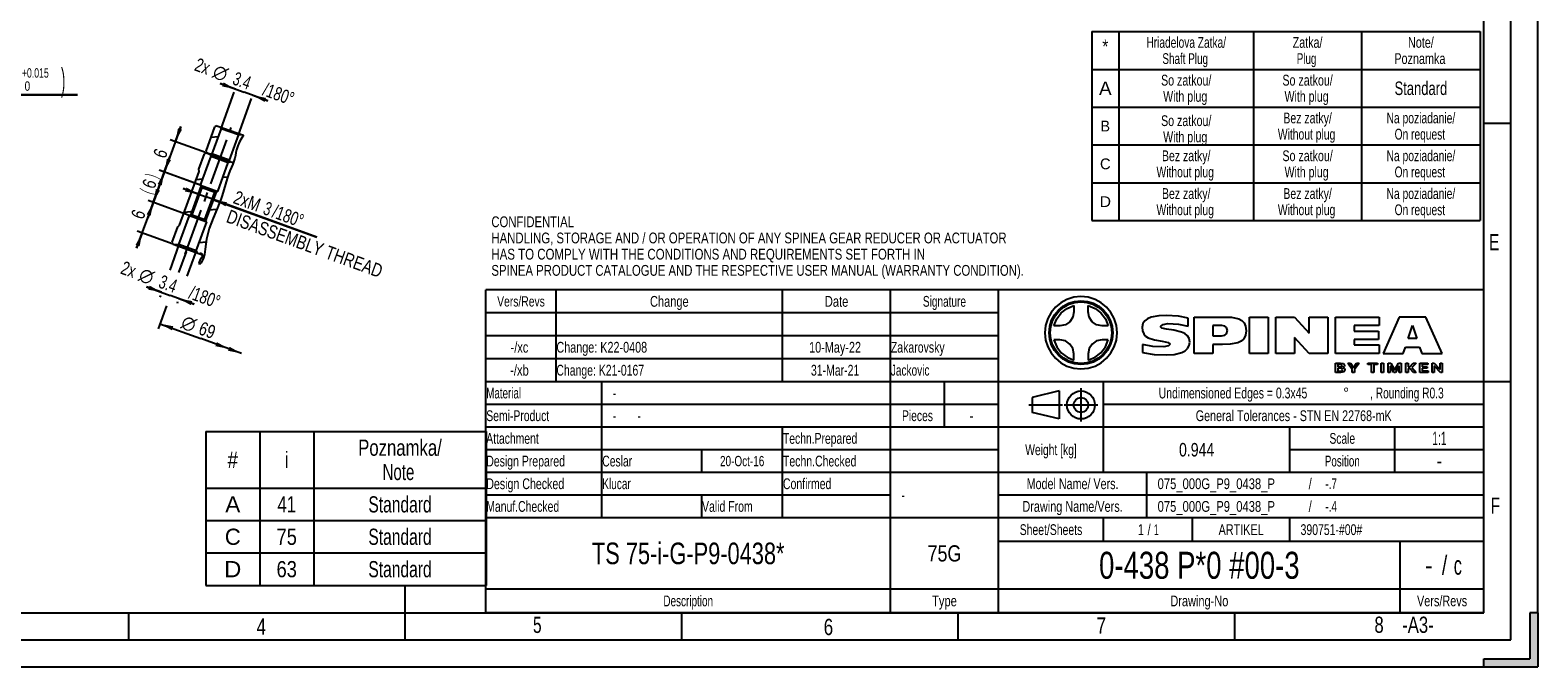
# Model space of a CAD drawing. Header units: millimetres. Extents: x -131 to 420, y 0 to 297.
# Tile 21 of 28: x 141 to 420, y 0 to 118. Entities that reach past the tile are written whole.
import ezdxf
from ezdxf.enums import TextEntityAlignment as Align

# ---------------------------------------------------------------- set-up
doc = ezdxf.new("R2010")
doc.units = ezdxf.units.MM
doc.header["$LTSCALE"] = 23.1
doc.linetypes.add('CENTER', pattern=[0.6, 0.375, -0.075, 0.075, -0.075])
doc.layers.get('0').update_dxf_attribs({"linetype": 'CONTINUOUS'})
doc.layers.add('02___PRT_ALL_AXES', color=7, linetype='CONTINUOUS')
doc.styles.get("Standard").update_dxf_attribs({"font": 'txt', "width": 0.8})
doc.styles.add('TEXTSTYLE_1', font='gdt', dxfattribs={"width": 0.8})
doc.styles.add('TEXTSTYLE_2', font='txt', dxfattribs={"width": 0.7})
doc.styles.add('TEXTSTYLE_3', font='txt', dxfattribs={"width": 0.75})
doc.styles.add('TEXTSTYLE_4', font='txt', dxfattribs={"width": 0.75})
doc.styles.add('TEXTSTYLE_5', font='txt', dxfattribs={"width": 0.64})
doc.styles.add('TEXTSTYLE_6', font='txt', dxfattribs={"width": 0.9})
doc.styles.add('TEXTSTYLE_7', font='txt', dxfattribs={"width": 0.6})
doc.styles.add('TEXTSTYLE_8', font='gdt', dxfattribs={"width": 0.75})
doc.styles.add('TEXTSTYLE_9', font='txt', dxfattribs={"width": 0.67})
doc.dimstyles.new('DIMSTYLE_1', dxfattribs={"dimtxt": 2.5, "dimasz": 2.5, "dimexe": 1, "dimexo": 0, "dimtad": 1, "dimdec": 3, "dimdsep": 46, "dimtxsty": 'Standard', "dimblk": '_FILLED', "dimblk1": '_FILLED', "dimblk2": '_FILLED', "dimcen": 0.09, "dimclrt": 7, "dimadec": 0, "dimazin": 0, "dimtp": 0.3, "dimtm": 0.3, "dimtfac": 1, "dimtdec": 3, "dimtofl": 0, "dimtmove": 0, "dimatfit": 3, "dimldrblk": '_FILLED', "dimfxl": 0, "dimtolj": 1, "dimarcsym": 0})
doc.dimstyles.new('DIMSTYLE_12', dxfattribs={"dimtxt": 2.5, "dimasz": 2.5, "dimexe": 1, "dimexo": 0, "dimtad": 1, "dimdec": 3, "dimlfac": 0.5, "dimdsep": 46, "dimtxsty": 'Standard', "dimblk": '_FILLED', "dimblk1": '_FILLED', "dimblk2": '_FILLED', "dimcen": 0.09, "dimclrt": 7, "dimadec": 0, "dimazin": 0, "dimtol": 1, "dimtp": 0.015, "dimtfac": 0.7, "dimtdec": 3, "dimtmove": 0, "dimatfit": 2, "dimldrblk": '_FILLED', "dimfxl": 0, "dimtolj": 1, "dimarcsym": 0})
doc.dimstyles.new('DIMSTYLE_2', dxfattribs={"dimtxt": 2.5, "dimasz": 2.5, "dimexe": 1, "dimexo": 0, "dimtad": 1, "dimdec": 3, "dimdsep": 46, "dimtxsty": 'Standard', "dimblk": '_FILLED', "dimblk1": '_FILLED', "dimblk2": '_FILLED', "dimcen": 0.09, "dimclrt": 7, "dimadec": 0, "dimazin": 0, "dimtp": 0.1, "dimtm": 0.1, "dimtfac": 1, "dimtdec": 3, "dimtofl": 0, "dimtmove": 0, "dimatfit": 3, "dimldrblk": '_FILLED', "dimfxl": 0, "dimtolj": 1, "dimarcsym": 0})

# ---------------------------------------------------------------- blocks, each defined once
blk = doc.blocks.new('_FILLED')
at = {"color": 0, "linetype": 'ByBlock'}
blk.add_solid([(0, 0), (-1, 0.16), (-1, -0.16)], dxfattribs=at)
blk = doc.blocks.new('*D19')
at = {"color": 7, "linetype": 'Continuous'}
for p, q in [((116.23, 88.98), (122.98, 105.93)), ((122.98, 105.93), (149.26, 105.93)), ((149.26, 105.93), (124.73, 105.93)), ((119.56, 97.34), (116.23, 88.98)), ((112.9, 80.62), (116.23, 88.98))]:
    blk.add_line(p, q, dxfattribs=at)
at = {"color": 7, "linetype": 'Continuous', "xscale": 2.5, "yscale": 2.5, "zscale": 2.5}
for p, rotation in [((119.56, 97.34), 68.2704315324), ((112.9, 80.62), 248.2704315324)]:
    blk.add_blockref('_FILLED', p, dxfattribs=dict(at, rotation=rotation))
at = {"color": 7, "linetype": 'Continuous', "style": 'TEXTSTYLE_1'}
blk.add_text('n', height=2.5, dxfattribs=at).set_placement((125.98, 107.52))
at = {"color": 7, "linetype": 'Continuous'}
for s, height, width, p in [('9 H7', 2.5, 0.785714, (129.32, 107.52)), ('(', 4.19, 0.428571, (137.17, 106.68)), ('+0.015', 1.75, 0.690476, (138.97, 109.11)), (')', 4.19, 0.428571, (146.22, 106.68)), (' 0', 1.75, 0.785714, (138.97, 106.68))]:
    blk.add_text(s, height=height, dxfattribs=dict(at, width=width)).set_placement(p)
blk = doc.blocks.new('*D28')
at = {"color": 7, "linetype": 'Continuous'}
for p, q in [((178.57, 107), (175.75, 108.03)), ((175.75, 108.03), (180.17, 106.42)), ((175.92, 99.72), (178.35, 106.41)), ((184.58, 104.81), (180.17, 106.42)), ((179.11, 98.55), (181.55, 105.25)), ((181.76, 105.84), (184.58, 104.81))]:
    blk.add_line(p, q, dxfattribs=at)
at = {"color": 7, "linetype": 'Continuous', "xscale": 2.5, "yscale": 2.5, "zscale": 2.5}
for p, rotation in [((178.57, 107), 340), ((181.76, 105.84), 160)]:
    blk.add_blockref('_FILLED', p, dxfattribs=dict(at, rotation=rotation))
at = {"color": 7, "linetype": 'Continuous'}
for s, width, p in [('2x', 0.75, (172.03, 110.05)), ('3.4', 0.690476, (179.36, 107.38)), ('/180°', 0.740952, (186.14, 104.91))]:
    blk.add_text(s, height=2.5, rotation=-20, dxfattribs=dict(at, width=width)).set_placement(p, align=Align.CENTER)
at = {"color": 7, "linetype": 'Continuous', "style": 'TEXTSTYLE_1'}
blk.add_text('n', height=2.5, rotation=-20, dxfattribs=at).set_placement((175.36, 108.84), align=Align.CENTER)
blk = doc.blocks.new('*D29')
at = {"color": 7, "linetype": 'Continuous'}
for p, q in [((168.09, 78.2), (166.37, 73.48)), ((171.28, 77.04), (169.56, 72.32)), ((164.87, 69.37), (162.05, 70.4)), ((162.05, 70.4), (166.47, 68.79)), ((164.66, 68.78), (164.53, 68.43)), ((170.89, 67.18), (166.47, 68.79)), ((167.85, 67.62), (167.73, 67.27)), ((168.07, 68.21), (170.89, 67.18))]:
    blk.add_line(p, q, dxfattribs=at)
at = {"color": 7, "linetype": 'Continuous', "xscale": 2.5, "yscale": 2.5, "zscale": 2.5}
for p, rotation in [((164.87, 69.37), 340), ((168.07, 68.21), 160)]:
    blk.add_blockref('_FILLED', p, dxfattribs=dict(at, rotation=rotation))
at = {"color": 7, "linetype": 'Continuous'}
for s, width, p in [('2x', 0.75, (158.33, 72.42)), ('3.4', 0.690476, (165.66, 69.75)), ('/180°', 0.740952, (172.45, 67.28))]:
    blk.add_text(s, height=2.5, rotation=-20, dxfattribs=dict(at, width=width)).set_placement(p, align=Align.CENTER)
at = {"color": 7, "linetype": 'Continuous', "style": 'TEXTSTYLE_1'}
blk.add_text('n', height=2.5, rotation=-20, dxfattribs=at).set_placement((161.66, 71.21), align=Align.CENTER)
blk = doc.blocks.new('*D30')
at = {"color": 7, "linetype": 'Continuous'}
for p, q in [((171.7, 87.54), (168.88, 88.56)), ((168.88, 88.56), (173.11, 87.02)), ((193.67, 79.54), (173.11, 87.02)), ((174.52, 86.51), (193.67, 79.54))]:
    blk.add_line(p, q, dxfattribs=at)
at = {"color": 7, "linetype": 'Continuous', "xscale": 2.5, "yscale": 2.5, "zscale": 2.5}
for p, rotation in [((171.7, 87.54), 340), ((174.52, 86.51), 160)]:
    blk.add_blockref('_FILLED', p, dxfattribs=dict(at, rotation=rotation))
at = {"color": 7, "linetype": 'Continuous'}
for s, width, p in [('2xM', 0.785714, (177.97, 85.92)), ('DISASSEMBLY THREAD', 0.794974, (176.68, 82.4)), ('3', 0.714286, (183.5, 83.9)), ('/180°', 0.740952, (185.18, 83.29))]:
    blk.add_text(s, height=2.5, rotation=-20, dxfattribs=dict(at, width=width)).set_placement(p)
blk = doc.blocks.new('*D31')
at = {"color": 7, "linetype": 'Continuous'}
for p, q in [((164.35, 88.82), (162.3, 83.18)), ((163.33, 86), (164.35, 88.82)), ((170.46, 83.4), (162.39, 86.34)), ((160.25, 77.54), (162.3, 83.18)), ((161.28, 80.36), (160.25, 77.54)), ((167.04, 78.26), (160.34, 80.7))]:
    blk.add_line(p, q, dxfattribs=at)
at = {"color": 7, "linetype": 'Continuous', "xscale": 2.5, "yscale": 2.5, "zscale": 2.5}
for p, rotation in [((163.33, 86), 250), ((161.28, 80.36), 70)]:
    blk.add_blockref('_FILLED', p, dxfattribs=dict(at, rotation=rotation))
at = {"color": 7, "linetype": 'Continuous', "width": 0.785714}
blk.add_text('6', height=2.5, rotation=70, dxfattribs=at).set_placement((161.71, 83.39), align=Align.CENTER)
blk = doc.blocks.new('*D32')
at = {"color": 7, "linetype": 'Continuous'}
for p, q in [((166.41, 94.45), (164.35, 88.82)), ((165.38, 91.63), (166.41, 94.45)), ((172.27, 89.12), (164.44, 91.98)), ((162.3, 83.18), (164.35, 88.82)), ((163.33, 86), (162.3, 83.18)), ((170.46, 83.4), (162.39, 86.34))]:
    blk.add_line(p, q, dxfattribs=at)
at = {"color": 7, "linetype": 'Continuous', "xscale": 2.5, "yscale": 2.5, "zscale": 2.5}
for p, rotation in [((165.38, 91.63), 250), ((163.33, 86), 70)]:
    blk.add_blockref('_FILLED', p, dxfattribs=dict(at, rotation=rotation))
at = {"color": 7, "linetype": 'Continuous'}
for s, width, p in [('6', 0.785714, (163.77, 89.03)), (')', 0.428571, (164.29, 90.46)), ('(', 0.428571, (163.25, 87.6))]:
    blk.add_text(s, height=2.5, rotation=70, dxfattribs=dict(at, width=width)).set_placement(p, align=Align.CENTER)
blk = doc.blocks.new('*D33')
at = {"color": 7, "linetype": 'Continuous'}
for p, q in [((168.46, 100.09), (166.4, 94.45)), ((167.43, 97.27), (168.46, 100.09)), ((173.86, 94.93), (166.49, 97.61)), ((164.35, 88.82), (166.4, 94.45)), ((165.38, 91.63), (164.35, 88.82)), ((172.23, 89.14), (164.44, 91.98))]:
    blk.add_line(p, q, dxfattribs=at)
at = {"color": 7, "linetype": 'Continuous', "xscale": 2.5, "yscale": 2.5, "zscale": 2.5}
for p, rotation in [((167.43, 97.27), 250), ((165.38, 91.63), 70)]:
    blk.add_blockref('_FILLED', p, dxfattribs=dict(at, rotation=rotation))
at = {"color": 7, "linetype": 'Continuous', "width": 0.785714}
blk.add_text('6', height=2.5, rotation=70, dxfattribs=at).set_placement((165.82, 94.67), align=Align.CENTER)
blk = doc.blocks.new('DOUBLE_FILLED')
at = {"color": 0, "linetype": 'ByBlock'}
for points in [[(-1, 0), (-2, 0.16), (-2, -0.16)], [(0, 0), (-1, 0.16), (-1, -0.16)]]:
    blk.add_solid(points, dxfattribs=at)
blk = doc.blocks.new('*D46')
at = {"color": 7, "linetype": 'Continuous'}
for p, q in [((169.41, 76.86), (168, 73)), ((165.77, 66.86), (164.22, 62.61)), ((164.56, 63.55), (172.13, 60.79)), ((179.69, 58.04), (172.13, 60.79))]:
    blk.add_line(p, q, dxfattribs=at)
at = {"color": 7, "linetype": 'Continuous', "xscale": 2.5, "yscale": 2.5, "zscale": 2.5}
for name, p, rotation in [('_FILLED', (164.56, 63.55), 160), ('DOUBLE_FILLED', (179.69, 58.04), 340)]:
    blk.add_blockref(name, p, dxfattribs=dict(at, rotation=rotation))
at = {"color": 7, "linetype": 'Continuous', "style": 'TEXTSTYLE_1'}
blk.add_text('n', height=2.5, rotation=-20, dxfattribs=at).set_placement((169.5, 62.41), align=Align.CENTER)
at = {"color": 7, "linetype": 'Continuous', "width": 0.785714}
blk.add_text('69', height=2.5, rotation=-20, dxfattribs=at).set_placement((172.91, 61.17), align=Align.CENTER)

msp = doc.modelspace()

# ---------------------------------------------------------------- linework, layer by layer
at = {"color": 7, "linetype": 'Continuous'}
for p, q in [((415, 5), (415, 292)), ((410, 10), (410, 287)), ((420, 10), (420, 287)), ((337.3183, 117.6448), (409.3183, 117.6448)), ((337.3183, 117.6448), (337.3183, 82.6448)), ((342.3183, 117.6448), (342.3183, 82.6448)), ((367.3183, 117.6448), (367.3183, 82.6448)), ((387.3183, 117.6448), (387.3183, 82.6448)), ((409.3183, 117.6448), (409.3183, 82.6448)), ((337.3183, 110.6448), (409.3183, 110.6448)), ((337.3183, 103.6448), (409.3183, 103.6448)), ((410, 100.67), (415, 100.67)), ((173.114, 95.5235), (174.7557, 100.034)), ((174.0506, 98.0968), (175.3696, 98.2122)), ((175.9175, 99.7175), (174.2074, 95.0191)), ((175.1402, 100.2133), (174.7557, 100.034)), ((175.1402, 100.2133), (180.0349, 98.4318)), ((175.9175, 99.7175), (175.798, 99.9739)), ((175.9175, 99.7175), (179.1125, 98.5547)), ((179.1125, 98.5547), (177.4024, 93.8562)), ((179.1068, 98.5391), (179.6172, 98.5838)), ((179.1125, 98.5547), (179.3688, 98.6742)), ((179.7289, 97.9583), (179.3215, 97.2285)), ((180.0349, 98.4318), (179.7289, 97.9583)), ((173.1993, 95.1731), (172.8148, 94.9938)), ((173.2933, 95.1389), (173.114, 95.5235)), ((173.1993, 95.1731), (173.9511, 94.8995)), ((178.6656, 95.2388), (178.5559, 94.7213)), ((178.7822, 95.7494), (178.6656, 95.2388)), ((179.0111, 96.4986), (178.7822, 95.7494)), ((179.3215, 97.2285), (179.0111, 96.4986)), ((337.3183, 96.6448), (409.3183, 96.6448)), ((171.7833, 92.1599), (172.8148, 94.9938)), ((172.0869, 89.193), (174.0364, 94.5492)), ((174.0364, 94.5492), (173.8571, 94.9337)), ((174.2074, 95.0191), (173.9511, 94.8995)), ((177.5046, 93.6061), (174.0041, 94.8802)), ((174.0364, 94.5492), (177.2314, 93.3863)), ((177.4024, 93.8562), (174.2074, 95.0191)), ((175.2818, 88.0301), (177.2314, 93.3863)), ((177.2314, 93.3863), (177.6159, 93.5656)), ((177.4024, 93.8562), (177.5219, 93.5998)), ((177.5219, 93.5998), (178.1543, 93.3697)), ((177.8355, 92.5587), (177.5521, 91.8624)), ((178.0543, 93.1009), (177.8355, 92.5587)), ((177.9917, 93.4288), (178.0353, 93.2853)), ((178.2579, 93.6486), (178.0543, 93.1009)), ((178.4316, 94.2066), (178.2579, 93.6486)), ((178.5559, 94.7213), (178.4316, 94.2066)), ((168.2145, 81.7697), (171.8399, 91.7305)), ((171.303, 90.2553), (172.5121, 90.3611)), ((171.8399, 91.7305), (171.7833, 92.1599)), ((176.2493, 90.6881), (177.1391, 90.7659)), ((177.0291, 90.4549), (176.7147, 89.4059)), ((177.2794, 91.1625), (177.0291, 90.4549)), ((177.5521, 91.8624), (177.2794, 91.1625)), ((337.3183, 89.6448), (409.3183, 89.6448)), ((170.2227, 83.4864), (172.2748, 89.1246)), ((170.5602, 83.6828), (172.4071, 88.7571)), ((172.0869, 89.193), (175.2818, 88.0301)), ((172.4071, 88.7571), (172.2278, 89.1417)), ((172.4071, 88.7571), (174.7564, 87.9021)), ((172.9095, 82.8278), (174.7564, 87.9021)), ((173.0418, 82.4603), (175.0939, 88.0985)), ((174.7564, 87.9021), (175.1409, 88.0814)), ((176.1175, 87.2993), (175.8516, 86.5325)), ((176.4263, 88.3485), (176.1175, 87.2993)), ((176.7147, 89.4059), (176.4263, 88.3485)), ((169.105, 84.2166), (170.8088, 84.3657)), ((173.5567, 84.6061), (175.1202, 84.7429)), ((175.2409, 85.0202), (174.4121, 83.1151)), ((175.5568, 85.7744), (175.2409, 85.0202)), ((175.8516, 86.5325), (175.5568, 85.7744)), ((166.8637, 78.6432), (167.8951, 81.4771)), ((167.8951, 81.4771), (168.2145, 81.7697)), ((168.0852, 78.1986), (170.0348, 83.5548)), ((170.0348, 83.5548), (173.0831, 82.4453)), ((170.5602, 83.6828), (170.1757, 83.5035)), ((170.5602, 83.6828), (172.9095, 82.8278)), ((171.2802, 77.0357), (173.2297, 82.3919)), ((172.9095, 82.8278), (173.0888, 82.4432)), ((173.2297, 82.3919), (173.0888, 82.4432)), ((173.6681, 81.1886), (173.1766, 79.2268)), ((174.4121, 83.1151), (173.6681, 81.1886)), ((337.3183, 82.6448), (409.3183, 82.6448)), ((167.043, 78.2587), (166.8637, 78.6432)), ((167.043, 78.2587), (172.4572, 76.288)), ((167.1956, 78.2031), (168.1162, 78.2837)), ((171.8534, 78.6106), (173.1161, 78.7211)), ((173.0647, 78.2911), (172.9669, 77.3401)), ((173.1766, 79.2268), (173.0647, 78.2911)), ((168.0852, 78.1986), (167.7007, 78.0193)), ((171.2802, 77.0357), (168.0852, 78.1986)), ((171.2802, 77.0357), (171.4595, 76.6512)), ((171.8015, 76.5267), (172.0266, 76.5563)), ((171.8622, 74.8338), (172.1817, 75.7115)), ((172.1817, 75.7115), (172.349, 75.8648)), ((172.5692, 75.5614), (172.2072, 74.8266)), ((172.8051, 76.3693), (172.5692, 75.5614)), ((172.9669, 77.3401), (172.8051, 76.3693)), ((172.2072, 74.8266), (171.9199, 74.5085)), ((409.999, 69.8055), (224.999, 69.8055)), ((224.999, 10.0055), (224.999, 69.8055)), ((237.999, 52.8055), (237.999, 69.8055)), ((279.999, 52.8055), (279.999, 69.8055)), ((299.999, 10.0055), (299.999, 69.8055)), ((319.999, 10.0055), (319.999, 69.8055)), ((331.568, 67.4292), (330.5752, 66.6098)), ((332.7052, 68.0481), (331.568, 67.4292)), ((331.9983, 66.7784), (333.0021, 67.3232)), ((332.1116, 66.6192), (333.0831, 67.1472)), ((333.9591, 68.4392), (332.7052, 68.0481)), ((333.0021, 67.3232), (334.1114, 67.6676)), ((333.0831, 67.1472), (334.1544, 67.4808)), ((335.3018, 68.5756), (333.9591, 68.4392)), ((334.1114, 67.6676), (335.3024, 67.7876)), ((334.1544, 67.4808), (335.3018, 67.5971)), ((336.6516, 68.4392), (335.3018, 68.5756)), ((335.3018, 67.5971), (336.4493, 67.4808)), ((335.3024, 67.7876), (336.4934, 67.6676)), ((336.4493, 67.4808), (337.5207, 67.1472)), ((336.4934, 67.6676), (337.6026, 67.3232)), ((337.9089, 68.0481), (336.6516, 68.4392)), ((337.5207, 67.1472), (338.4923, 66.6192)), ((337.6026, 67.3232), (338.6064, 66.7784)), ((339.0467, 67.4292), (337.9089, 68.0481)), ((340.0381, 66.6098), (339.0467, 67.4292)), ((409.999, 10.0055), (409.999, 69.8055)), ((319.999, 65.5555), (224.999, 65.5555)), ((329.1341, 64.477), (328.7414, 63.2179)), ((329.7546, 65.6167), (329.1341, 64.477)), ((330.5752, 66.6098), (329.7546, 65.6167)), ((329.8572, 64.1784), (330.4021, 65.1822)), ((330.0328, 64.0983), (330.5627, 65.0718)), ((330.2677, 63.1547), (330.8002, 64.442)), ((330.4021, 65.1822), (331.1237, 66.0568)), ((330.5627, 65.0718), (331.2635, 65.9197)), ((330.8002, 64.442), (331.6337, 65.537)), ((331.1237, 66.0568), (331.9983, 66.7784)), ((331.2635, 65.9197), (332.1116, 66.6192)), ((331.6337, 65.537), (332.7202, 66.3787)), ((332.7202, 66.3787), (334.0118, 66.9058)), ((333.8045, 64.7468), (333.2418, 63.9177)), ((334.0118, 65.7637), (333.8045, 64.7468)), ((334.0118, 66.9058), (334.0118, 65.7637)), ((336.6174, 66.9058), (337.9119, 66.3788)), ((336.6174, 65.7637), (336.6174, 66.9058)), ((336.8216, 64.7467), (336.6174, 65.7637)), ((337.3791, 63.9176), (336.8216, 64.7467)), ((337.9119, 66.3788), (339.004, 65.5371)), ((338.4923, 66.6192), (339.3403, 65.9197)), ((338.6064, 66.7784), (339.481, 66.0568)), ((339.004, 65.5371), (339.8388, 64.442)), ((339.3403, 65.9197), (340.0411, 65.0718)), ((339.481, 66.0568), (340.2026, 65.1822)), ((339.8388, 64.442), (340.3615, 63.1548)), ((340.8561, 65.6167), (340.0381, 66.6098)), ((340.0411, 65.0718), (340.5711, 64.0983)), ((340.2026, 65.1822), (340.7475, 64.1784)), ((341.4738, 64.477), (340.8561, 65.6167)), ((341.8642, 63.2179), (341.4738, 64.477)), ((347.6644, 64.4509), (347.1445, 64.065)), ((348.3044, 64.7262), (347.6644, 64.4509)), ((349.7542, 65.0172), (348.3044, 64.7262)), ((351.1135, 65.0821), (349.7542, 65.0172)), ((353.3735, 64.9253), (351.1135, 65.0821)), ((355.1896, 64.5912), (353.3735, 64.9253)), ((355.1896, 63.0894), (355.1896, 64.5912)), ((356.2908, 64.7731), (361.5131, 64.7731)), ((356.2908, 58.0222), (356.2908, 64.7731)), ((361.5131, 64.7731), (363.1826, 64.7307)), ((363.1826, 64.7307), (364.584, 64.4477)), ((364.584, 64.4477), (365.1314, 64.143)), ((366.5629, 64.7731), (370.0114, 64.7731)), ((366.5629, 58.0222), (366.5629, 64.7731)), ((370.0114, 64.7731), (370.0114, 58.0222)), ((371.4309, 64.7731), (374.8884, 64.7731)), ((371.4309, 58.0222), (371.4309, 64.7731)), ((374.8884, 64.7731), (377.6181, 61.7886)), ((377.6181, 64.7731), (381.057, 64.7731)), ((377.6181, 61.7886), (377.6181, 64.7731)), ((381.057, 64.7731), (381.057, 58.0222)), ((382.4859, 64.7731), (390.602, 64.7731)), ((382.4859, 58.0222), (382.4859, 64.7731)), ((390.602, 64.7731), (390.602, 63.1898)), ((394.2776, 64.7731), (391.3115, 58.0222)), ((399.2634, 64.7731), (394.2776, 64.7731)), ((402.2391, 58.0222), (399.2634, 64.7731)), ((328.7414, 63.2179), (328.6043, 61.8662)), ((328.6043, 61.8662), (328.7414, 60.5221)), ((329.3928, 61.878), (329.5129, 63.069)), ((329.5129, 60.687), (329.3928, 61.878)), ((329.5129, 63.069), (329.8572, 64.1784)), ((329.5804, 61.8662), (329.6974, 63.0221)), ((329.6974, 60.7179), (329.5804, 61.8662)), ((329.6974, 63.0221), (330.0328, 64.0983)), ((331.4062, 63.1547), (330.2677, 63.1547)), ((332.4127, 63.3593), (331.4062, 63.1548)), ((331.4062, 63.1548), (331.4062, 63.1547)), ((333.2418, 63.9177), (332.4127, 63.3593)), ((338.2068, 63.3593), (337.3791, 63.9176)), ((339.2221, 63.1547), (338.2068, 63.3593)), ((340.3615, 63.1547), (339.2221, 63.1547)), ((340.3615, 63.1548), (340.3615, 63.1547)), ((340.5711, 64.0983), (340.9064, 63.0221)), ((340.7475, 64.1784), (341.0918, 63.069)), ((340.9064, 63.0221), (341.0234, 61.8662)), ((341.0234, 61.8662), (340.9064, 60.7179)), ((341.0918, 63.069), (341.2119, 61.878)), ((341.2119, 61.878), (341.0918, 60.687)), ((342.0004, 61.8662), (341.8642, 63.2179)), ((341.8642, 60.5221), (342.0004, 61.8662)), ((346.7923, 63.5506), (346.6554, 62.8896)), ((346.6554, 62.8896), (346.7235, 62.2204)), ((346.7235, 62.2204), (346.9374, 61.6829)), ((347.1445, 64.065), (346.7923, 63.5506)), ((346.9374, 61.6829), (347.2811, 61.2612)), ((350.1138, 62.9116), (350.1172, 63.0945)), ((350.2712, 62.7404), (350.1138, 62.9116)), ((350.1172, 63.0945), (350.5432, 63.4212)), ((351.1316, 62.5074), (350.2712, 62.7404)), ((350.5432, 63.4212), (351.4231, 63.572)), ((352.5205, 62.3479), (351.1316, 62.5074)), ((351.4231, 63.572), (353.4156, 63.4846)), ((353.9432, 62.0015), (352.5205, 62.3479)), ((353.4156, 63.4846), (355.1896, 63.0895)), ((354.5586, 61.7115), (353.9432, 62.0015)), ((355.052, 61.3189), (354.5586, 61.7115)), ((355.1896, 63.0895), (355.1896, 63.0894)), ((361.4405, 63.1898), (359.7393, 63.1898)), ((359.7393, 63.1898), (359.7393, 61.2974)), ((361.4406, 63.1898), (361.4405, 63.1898)), ((361.9597, 63.0784), (361.4406, 63.1898)), ((361.9545, 61.4164), (362.2856, 61.6966)), ((362.2767, 62.8169), (361.9597, 63.0784)), ((362.4783, 62.2802), (362.2767, 62.8169)), ((362.2856, 61.6966), (362.4783, 62.2802)), ((365.1314, 64.143), (365.5486, 63.6905)), ((365.5486, 63.6905), (365.8143, 63.061)), ((365.9076, 62.2253), (365.7931, 61.3935)), ((365.8143, 63.061), (365.9076, 62.2253)), ((390.602, 63.1898), (385.9343, 63.1898)), ((385.9343, 63.1898), (385.9344, 62.1614)), ((385.9344, 62.1614), (390.4838, 62.1614)), ((390.4838, 62.1614), (390.4838, 60.5875)), ((395.9702, 60.8065), (396.7528, 63.1898)), ((396.7528, 63.1898), (397.5532, 60.8065)), ((319.999, 61.3055), (224.999, 61.3055)), ((328.7414, 60.5221), (329.1341, 59.2686)), ((329.1341, 59.2686), (329.7546, 58.1331)), ((329.8572, 59.5778), (329.5129, 60.687)), ((330.0328, 59.6474), (329.6974, 60.7179)), ((330.4021, 58.574), (329.8572, 59.5778)), ((330.5627, 58.6779), (330.0328, 59.6474)), ((331.4062, 60.5458), (330.2677, 60.5458)), ((330.2677, 60.5458), (330.8002, 59.2486)), ((330.8002, 59.2486), (331.6337, 58.1546)), ((332.4127, 60.3413), (331.4062, 60.5458)), ((333.2418, 59.7829), (332.4127, 60.3413)), ((333.8045, 58.9537), (333.2418, 59.7829)), ((334.0118, 57.9367), (333.8045, 58.9537)), ((336.8216, 58.9537), (336.6174, 57.9367)), ((337.3791, 59.7829), (336.8216, 58.9537)), ((338.2068, 60.3413), (337.3791, 59.7829)), ((339.2221, 60.5458), (338.2068, 60.3413)), ((339.0039, 58.1546), (339.8387, 59.2486)), ((340.3615, 60.5458), (339.2221, 60.5458)), ((339.8387, 59.2486), (340.3615, 60.5458)), ((340.5711, 59.6474), (340.0411, 58.6779)), ((340.7475, 59.5778), (340.2026, 58.574)), ((340.9064, 60.7179), (340.5711, 59.6474)), ((341.0918, 60.687), (340.7475, 59.5778)), ((340.8561, 58.1331), (341.4738, 59.2686)), ((341.4738, 59.2686), (341.8642, 60.5221)), ((348.6454, 59.3516), (346.6913, 59.7143)), ((346.6913, 59.7143), (346.6913, 58.2311)), ((347.2811, 61.2612), (347.7381, 60.9393)), ((347.7381, 60.9393), (348.9277, 60.5317)), ((350.668, 59.2688), (348.6454, 59.3516)), ((348.9277, 60.5317), (350.3765, 60.3328)), ((350.3765, 60.3328), (351.4918, 60.0923)), ((351.5284, 59.417), (350.668, 59.2688)), ((351.4918, 60.0923), (351.8394, 59.7393)), ((351.8394, 59.7393), (351.5284, 59.417)), ((354.6042, 58.5295), (355.0763, 58.9493)), ((355.38, 60.8049), (355.052, 61.3189)), ((355.0763, 58.9493), (355.387, 59.4858)), ((355.4989, 60.151), (355.38, 60.8049)), ((355.387, 59.4858), (355.4989, 60.151)), ((359.7393, 61.2974), (361.3771, 61.2974)), ((361.5317, 59.7053), (359.7393, 59.7054)), ((359.7393, 59.7054), (359.7393, 58.0222)), ((361.3771, 61.2974), (361.9545, 61.4164)), ((362.9715, 59.7447), (361.5317, 59.7053)), ((364.3917, 60.0203), (362.9715, 59.7447)), ((364.9956, 60.3206), (364.3917, 60.0203)), ((365.4759, 60.7684), (364.9956, 60.3206)), ((365.7931, 61.3935), (365.4759, 60.7684)), ((377.6181, 58.0222), (374.8703, 61.0153)), ((374.8703, 61.0153), (374.8703, 58.0222)), ((390.4838, 60.5875), (385.9343, 60.5875)), ((385.9343, 60.5875), (385.9343, 59.6053)), ((385.9343, 59.6053), (390.602, 59.6053)), ((390.602, 59.6053), (390.602, 58.0222)), ((395.0599, 58.0222), (395.4511, 59.2139)), ((395.4511, 59.2139), (398.0899, 59.2139)), ((397.5532, 60.8065), (395.9702, 60.8065)), ((398.0899, 59.2139), (398.4906, 58.0222)), ((319.999, 57.0555), (224.999, 57.0555)), ((329.7546, 58.1331), (330.5752, 57.1429)), ((331.1237, 57.6994), (330.4021, 58.574)), ((331.2635, 57.8327), (330.5627, 58.6779)), ((330.5752, 57.1429), (331.568, 56.3252)), ((331.9983, 56.9778), (331.1237, 57.6994)), ((332.1116, 57.1349), (331.2635, 57.8327)), ((331.568, 56.3252), (332.7052, 55.7074)), ((331.6337, 58.1546), (332.7202, 57.3184)), ((333.0021, 56.433), (331.9983, 56.9778)), ((333.0831, 56.6077), (332.1116, 57.1349)), ((332.7202, 57.3184), (334.0118, 56.7947)), ((334.1114, 56.0886), (333.0021, 56.433)), ((334.1544, 56.2744), (333.0831, 56.6077)), ((334.0118, 56.7947), (334.0118, 57.9367)), ((335.3024, 55.9686), (334.1114, 56.0886)), ((335.3018, 56.1582), (334.1544, 56.2744)), ((336.4493, 56.2744), (335.3018, 56.1582)), ((336.4934, 56.0886), (335.3024, 55.9686)), ((337.5207, 56.6077), (336.4493, 56.2744)), ((337.6026, 56.433), (336.4934, 56.0886)), ((336.6174, 57.9367), (336.6174, 56.7947)), ((336.6174, 56.7947), (337.9119, 57.3184)), ((338.4923, 57.1349), (337.5207, 56.6077)), ((338.6064, 56.9778), (337.6026, 56.433)), ((337.9089, 55.7074), (339.0467, 56.3252)), ((337.9119, 57.3184), (339.0039, 58.1546)), ((339.3403, 57.8327), (338.4923, 57.1349)), ((339.481, 57.6994), (338.6064, 56.9778)), ((339.0467, 56.3252), (340.0381, 57.1429)), ((340.0411, 58.6779), (339.3403, 57.8327)), ((340.2026, 58.574), (339.481, 57.6994)), ((340.0381, 57.1429), (340.8561, 58.1331)), ((346.6913, 58.2311), (348.8672, 57.8651)), ((348.8672, 57.8651), (351.1316, 57.7582)), ((351.1316, 57.7582), (352.5934, 57.8494)), ((352.5934, 57.8494), (354.008, 58.2143)), ((354.008, 58.2143), (354.6042, 58.5295)), ((359.7393, 58.0222), (356.2908, 58.0222)), ((370.0114, 58.0222), (366.5629, 58.0222)), ((374.8703, 58.0222), (371.4309, 58.0222)), ((381.057, 58.0222), (377.6181, 58.0222)), ((382.4799, 56.2591), (383.407, 56.2591)), ((382.4799, 54.5067), (382.4799, 56.2591)), ((390.602, 58.0222), (382.4859, 58.0222)), ((383.391, 55.9811), (382.9038, 55.9811)), ((382.9038, 55.9811), (382.9038, 55.528)), ((383.6528, 55.9303), (383.3909, 55.9811)), ((383.407, 56.2591), (383.9691, 56.143)), ((383.7352, 55.7568), (383.6528, 55.9303)), ((383.9691, 56.143), (384.1558, 55.8151)), ((384.7614, 56.2591), (385.2585, 56.2591)), ((385.5928, 55.0815), (384.7614, 56.2591)), ((385.2585, 56.2591), (385.7173, 55.5442)), ((385.9307, 55.5466), (386.3797, 56.2591)), ((386.8608, 56.2591), (386.0421, 55.0815)), ((386.3797, 56.2591), (386.8608, 56.2591)), ((388.4799, 55.9599), (388.4898, 56.259)), ((389.1525, 55.9599), (388.4799, 55.9599)), ((388.4898, 56.259), (390.2611, 56.259)), ((389.1525, 54.5067), (389.1525, 55.9599)), ((389.5985, 55.9599), (389.5984, 54.5067)), ((390.2707, 55.9599), (389.5985, 55.9599)), ((390.2611, 56.259), (390.2707, 55.9599)), ((390.9336, 54.5067), (390.9337, 56.259)), ((390.9337, 56.259), (391.3798, 56.259)), ((391.3115, 58.0222), (395.0599, 58.0222)), ((391.3798, 56.259), (391.3798, 54.5067)), ((392.2657, 56.2591), (392.7562, 56.2591)), ((392.2657, 54.5067), (392.2657, 56.2591)), ((392.7562, 56.2591), (393.3681, 55.1423)), ((393.5591, 55.1423), (394.1772, 56.259)), ((394.1772, 56.259), (394.6649, 56.2591)), ((394.6649, 56.2591), (394.6649, 54.5067)), ((395.5123, 56.2591), (395.9521, 56.2591)), ((395.5123, 54.5067), (395.5123, 56.2591)), ((395.9521, 56.2591), (395.9521, 55.5442)), ((396.2577, 55.5442), (396.9015, 56.2591)), ((397.4143, 56.2591), (396.6497, 55.4273)), ((396.9015, 56.2591), (397.4143, 56.2591)), ((398.0998, 56.259), (399.6294, 56.259)), ((398.0998, 54.5067), (398.0998, 56.259)), ((398.4906, 58.0222), (402.2391, 58.0222)), ((399.6356, 55.9669), (398.5394, 55.9669)), ((398.5394, 55.9669), (398.5394, 55.544)), ((399.6294, 56.259), (399.6356, 55.9669)), ((400.397, 56.2591), (400.7798, 56.2591)), ((400.397, 54.5067), (400.397, 56.2591)), ((400.7798, 56.2591), (401.7323, 55.2357)), ((401.8756, 56.2591), (402.2642, 56.2591)), ((401.8757, 55.2686), (401.8756, 56.2591)), ((402.2642, 56.2591), (402.2642, 54.5067)), ((332.7052, 55.7074), (333.9591, 55.3167)), ((333.9591, 55.3167), (335.3018, 55.1804)), ((335.3018, 55.1804), (336.6516, 55.3167)), ((336.6516, 55.3167), (337.9089, 55.7074)), ((383.4328, 54.5067), (382.4799, 54.5067)), ((382.9038, 55.528), (383.4101, 55.528)), ((383.4262, 55.2822), (382.9038, 55.2823)), ((382.9038, 55.2823), (382.9038, 54.7776)), ((382.9038, 54.7776), (383.4358, 54.7776)), ((383.4101, 55.528), (383.6564, 55.5836)), ((383.7162, 55.2236), (383.4262, 55.2823)), ((384.0552, 54.6417), (383.4327, 54.5067)), ((383.4327, 54.5067), (383.4328, 54.5067)), ((383.4358, 54.7776), (383.7127, 54.8337)), ((383.6564, 55.5836), (383.7352, 55.7568)), ((383.7127, 54.8337), (383.8056, 55.037)), ((383.8056, 55.037), (383.7162, 55.2236)), ((384.0677, 55.5706), (383.834, 55.4367)), ((383.834, 55.4367), (383.834, 55.4318)), ((383.834, 55.4318), (384.1388, 55.2874)), ((384.2452, 55.0114), (384.0552, 54.6417)), ((384.1558, 55.8151), (384.0677, 55.5706)), ((384.1388, 55.2874), (384.2452, 55.0114)), ((385.5928, 54.5067), (385.5928, 55.0815)), ((386.0421, 54.5067), (385.5928, 54.5067)), ((385.7173, 55.5442), (385.8226, 55.3736)), ((385.8226, 55.3736), (385.8319, 55.3736)), ((385.8319, 55.3736), (385.9307, 55.5466)), ((386.0421, 55.0815), (386.0421, 54.5067)), ((389.5984, 54.5067), (389.1525, 54.5067)), ((391.3798, 54.5067), (390.9336, 54.5067)), ((392.654, 54.5067), (392.2657, 54.5067)), ((392.6571, 55.7099), (392.6509, 55.7076)), ((392.6509, 55.7076), (392.654, 55.5185)), ((392.654, 55.5185), (392.654, 54.5067)), ((392.75, 55.5326), (392.6571, 55.7099)), ((393.3076, 54.5067), (392.75, 55.5326)), ((393.6071, 54.5066), (393.3076, 54.5067)), ((393.3681, 55.1423), (393.4604, 54.9671)), ((393.4604, 54.9671), (393.4696, 54.9671)), ((393.4696, 54.9671), (393.5591, 55.1423)), ((394.1676, 55.5326), (393.6071, 54.5066)), ((394.2602, 55.7098), (394.1676, 55.5326)), ((394.2695, 55.7076), (394.2602, 55.7098)), ((394.263, 55.5185), (394.2695, 55.7076)), ((394.263, 54.5067), (394.263, 55.5185)), ((394.6649, 54.5067), (394.263, 54.5067)), ((395.9521, 54.5067), (395.5123, 54.5067)), ((395.9521, 55.5442), (396.2577, 55.5442)), ((396.2487, 55.2752), (395.9521, 55.2752)), ((395.9521, 55.2752), (395.9521, 54.5067)), ((396.9207, 54.5067), (396.2487, 55.2752)), ((396.6497, 55.4273), (397.4561, 54.5067)), ((397.4561, 54.5067), (396.9207, 54.5067)), ((399.6772, 54.5067), (398.0998, 54.5067)), ((398.5394, 55.544), (399.4697, 55.544)), ((399.4697, 55.2798), (398.5394, 55.2798)), ((398.5394, 55.2798), (398.5394, 54.794)), ((398.5394, 54.794), (399.6865, 54.794)), ((399.4697, 55.544), (399.4697, 55.2798)), ((399.6865, 54.794), (399.6772, 54.5067)), ((400.789, 54.5067), (400.397, 54.5067)), ((400.7925, 55.7333), (400.7861, 55.7309)), ((400.7861, 55.7309), (400.7891, 55.5417)), ((400.7891, 55.5417), (400.789, 54.5067)), ((400.9356, 55.5743), (400.7925, 55.7333)), ((401.955, 54.5067), (400.9356, 55.5743)), ((401.7323, 55.2357), (401.8757, 55.0791)), ((401.8821, 55.0812), (401.8757, 55.2686)), ((401.8757, 55.0791), (401.8821, 55.0812)), ((402.2642, 54.5067), (401.955, 54.5067)), ((409.999, 52.8055), (224.999, 52.8055)), ((246.499, 27.6055), (246.499, 52.8055)), ((309.999, 44.4055), (309.999, 52.8055)), ((331.2718, 51.0815), (326.2697, 49.8576)), ((331.2718, 51.0815), (331.2718, 45.9029)), ((335.297, 51.5922), (335.297, 45.4029)), ((339.499, 36.0055), (339.499, 52.8055)), ((410, 52.84), (415, 52.84)), ((319.999, 48.6055), (224.999, 48.6055)), ((325.6697, 48.4922), (331.8718, 48.4922)), ((326.2697, 49.8576), (326.2697, 47.1268)), ((332.1718, 48.4922), (338.4077, 48.4922)), ((409.999, 48.6055), (339.499, 48.6055)), ((331.2718, 45.9029), (326.2697, 47.1268)), ((173.068, 43.5861), (225.068, 43.5861)), ((173.068, 43.5861), (173.068, 15.0861)), ((183.068, 43.5861), (183.068, 15.0861)), ((193.068, 43.5861), (193.068, 15.0861)), ((409.999, 44.4055), (224.999, 44.4055)), ((225.068, 43.5861), (225.068, 15.0861)), ((279.999, 27.6055), (279.999, 44.4055)), ((373.999, 36.0055), (373.999, 44.4055)), ((393.499, 36.0055), (393.499, 44.4055)), ((319.999, 40.2055), (224.999, 40.2055)), ((264.999, 36.0055), (264.999, 40.2055)), ((409.999, 40.2055), (373.999, 40.2055)), ((409.999, 36.0055), (224.999, 36.0055)), ((347.499, 27.6055), (347.499, 36.0055)), ((173.068, 33.0861), (225.068, 33.0861)), ((299.999, 31.8055), (224.999, 31.8055)), ((264.999, 27.6055), (264.999, 31.8055)), ((409.999, 31.8055), (319.999, 31.8055)), ((173.068, 27.0861), (225.068, 27.0861)), ((409.999, 27.6055), (224.999, 27.6055)), ((339.499, 23.2055), (339.499, 27.6055)), ((355.999, 23.2055), (355.999, 27.6055)), ((373.999, 23.2055), (373.999, 27.6055)), ((409.999, 23.2055), (319.999, 23.2055)), ((394.499, 10.0055), (394.499, 23.2055)), ((173.068, 21.0861), (225.068, 21.0861)), ((173.068, 15.0861), (225.068, 15.0861)), ((210, 5), (210, 15)), ((409.999, 14.4055), (224.999, 14.4055)), ((20, 10), (410, 10)), ((158.75, 10), (158.75, 5)), ((409.999, 10.0055), (224.999, 10.0055)), ((261.25, 10), (261.25, 5)), ((312.5, 10), (312.5, 5)), ((363.75, 10), (363.75, 5)), ((420, 10), (418.5, 10)), ((418.5, 10), (418.5, 1.5)), ((420, 10), (420, 0)), ((15, 5), (415, 5)), ((10, 0), (410, 0)), ((410, 1.5), (418.5, 1.5)), ((410, 0), (410, 1.5)), ((410, 0), (420, 0))]:
    msp.add_line(p, q, dxfattribs=at)
at = {"color": 7, "linetype": 'Continuous', "const_width": 0.1193}
for points in [[(410.0597, 69.8), (319.9403, 69.8)], [(410.0759, 69.7912), (319.9565, 69.7912)], [(320, 10), (320, 69.8)], [(320.0162, 52.7912), (320.0162, 69.7912)], [(410, 10), (410, 69.8)], [(410.0162, 52.7912), (410.0162, 69.7912)], [(410.0759, 52.7912), (319.9565, 52.7912)], [(410.0597, 27.6), (319.9403, 27.6)], [(320, 10), (320, 27.6)], [(410, 10), (410, 27.6)], [(410.0597, 10), (319.9403, 10)], [(410.0597, 10), (319.9403, 10)]]:
    msp.add_lwpolyline(points, dxfattribs=at)
at = {"color": 7, "linetype": 'Continuous'}
for radius in [2.5893, 1.3654]:
    msp.add_circle((335.297, 48.4922), radius, dxfattribs=at)
for centre, radius, start, end in [((178.2267, 93.3433), 0.2, 196.869898, 226.944371), ((172.0788, 76.1597), 0.4, 312.5, 97.5), ((172.1723, 74.721), 0.33, 160, 220.08539)]:
    msp.add_arc(centre, radius, start, end, dxfattribs=at)
for points in [[(418.5, 1.5), (418.5, 10), (420, 10)], [(420, 10), (420, 0), (418.5, 1.5)], [(410, 0), (410, 1.5), (418.5, 1.5)], [(410, 0), (418.5, 1.5), (420, 0)]]:
    msp.add_solid(points, dxfattribs=at)
at = {"layer": '02___PRT_ALL_AXES', "color": 7, "linetype": 'CENTER'}
msp.add_line((169.2457, 76.4164), (177.7794, 99.8625), dxfattribs=at)

# ---------------------------------------------------------------- texts
at = {"color": 7, "linetype": 'Continuous'}
for s, height, width, p in [('*', 2.5, 0.857143, (339.8183, 113.6448)), ('Hriadelova Zatka/', 2, 0.704482, (354.8183, 114.6448)), ('Zatka/', 2, 0.742063, (377.3183, 114.6448)), ('Note/', 2, 0.747619, (398.3183, 114.6448)), ('Shaft Plug', 2, 0.685714, (354.6279, 111.6448)), ('Plug', 2, 0.678571, (377.1279, 111.6448)), ('Poznamka', 2, 0.75, (398.1279, 111.6448)), ('So zatkou/', 2, 0.738095, (354.8183, 107.6448)), ('So zatkou/', 2, 0.738095, (377.3183, 107.6448)), ('A', 2.5, 1.047619, (339.8183, 105.8948)), ('With plug', 2, 0.732804, (354.6279, 104.6448)), ('With plug', 2, 0.732804, (377.1279, 104.6448)), ('Standard', 2.5, 0.720238, (398.3183, 105.8948)), ('B', 2, 0.97619, (339.8183, 99.1448)), ('So zatkou/', 2, 0.738095, (354.8183, 100.1448)), ('Bez zatky/', 2, 0.728571, (377.3183, 100.6448)), ('Na poziadanie/', 2, 0.714286, (398.3183, 100.6448)), ('With plug', 2, 0.732804, (354.6279, 97.1448)), ('Without plug', 2, 0.71627, (377.1279, 97.6448)), ('On request', 2, 0.707143, (398.1279, 97.6448)), ('Bez zatky/', 2, 0.728571, (354.8183, 93.6448)), ('So zatkou/', 2, 0.738095, (377.3183, 93.6448)), ('Na poziadanie/', 2, 0.714286, (398.3183, 93.6448)), ('C', 2, 1.02381, (339.8183, 92.1448)), ('Without plug', 2, 0.71627, (354.6279, 90.6448)), ('With plug', 2, 0.732804, (377.1279, 90.6448)), ('On request', 2, 0.707143, (398.1279, 90.6448)), ('D', 2, 1.095238, (339.8183, 85.1448)), ('Bez zatky/', 2, 0.728571, (354.8183, 86.6448)), ('Bez zatky/', 2, 0.728571, (377.3183, 86.6448)), ('Na poziadanie/', 2, 0.714286, (398.3183, 86.6448)), ('Without plug', 2, 0.71627, (354.6279, 83.6448)), ('Without plug', 2, 0.71627, (377.1279, 83.6448)), ('On request', 2, 0.707143, (398.1279, 83.6448)), ('-/xc ', 2, 0.761905, (231.499, 58.1805)), ('10-May-22 ', 2, 0.752381, (289.999, 58.1805)), ('-/xb ', 2, 0.77619, (231.499, 53.9305)), ('31-Mar-21 ', 2, 0.72619, (289.999, 53.9305)), ('-', 2, 0.904762, (314.999, 45.5055)), ('Poznamka/', 3, 0.772487, (209.068, 39.0861)), ('#', 3, 0.857143, (178.068, 36.8361)), ('i', 3, 0.714286, (188.068, 36.8361)), ('0.944', 2.5, 0.780952, (356.749, 38.9555)), ('Note', 3, 0.696429, (208.7823, 34.5861)), ('20-Oct-16', 1.9, 0.727513, (272.499, 37.1555)), ('A', 3, 1.047619, (178.068, 28.5861)), ('41', 3, 0.77381, (188.068, 28.5861)), ('Standard', 3, 0.720238, (209.068, 28.5861)), ('C', 3, 1.02381, (178.068, 22.5861)), ('75', 3, 0.845238, (188.068, 22.5861)), ('Standard', 3, 0.720238, (209.068, 22.5861)), ('1', 2, 0.761905, (346.4157, 24.4055)), ('/', 2, 0.761905, (347.9395, 24.4055)), ('1', 2, 0.571429, (349.2729, 24.4055)), ('TS 75-i-G-P9-0438*', 4, 0.755291, (262.499, 19.0055)), ('75G', 3, 0.825397, (309.999, 19.5055)), ('D', 3, 1.095238, (178.068, 16.5861)), ('63', 3, 0.845238, (188.068, 16.5861)), ('Standard', 3, 0.720238, (209.068, 16.5861)), ('0-438 P*0 #00-3', 5, 0.763492, (357.249, 16.3055)), ('/', 3.5, 0.761905, (402.7074, 17.0555)), ('c', 3.5, 0.642857, (405.1657, 17.0555)), ('-', 3.5, 0.904762, (399.7907, 17.0555)), ('Vers/Revs', 2, 0.753968, (402.249, 11.2055))]:
    msp.add_text(s, height=height, dxfattribs=dict(at, width=width)).set_placement(p, align=Align.CENTER)
for s, height, width, p in [('CONFIDENTIAL', 2, 0.779762, (226.0159, 81.4202)), ('HANDLING, STORAGE AND / OR OPERATION OF ANY SPINEA GEAR REDUCER OR ACTUATOR', 2, 0.787619, (226.0159, 78.4202)), ('E', 3, 0.714286, (410.9412, 77.1464)), ('HAS TO COMPLY WITH THE CONDITIONS AND REQUIREMENTS SET FORTH IN', 2, 0.794407, (226.0159, 75.4202)), ('SPINEA PRODUCT CATALOGUE AND THE RESPECTIVE USER MANUAL (WARRANTY CONDITION).', 2, 0.786024, (226.0159, 72.4202)), ('Change: K22-0408 ', 2, 0.7493, (238.0615, 58.1805)), ('Zakarovsky ', 2, 0.729437, (300.0615, 58.1805)), ('Change: K21-0167 ', 2, 0.72409, (238.0615, 53.9305)), ('Jackovic ', 2, 0.698413, (300.0615, 53.9305)), ('-', 2, 0.714286, (248.5139, 49.7055)), ('-', 2, 0.714286, (248.5139, 45.5055)), ('-', 2, 0.714286, (253.0854, 45.5055)), ('Ceslar', 2, 0.718254, (246.5615, 37.1055)), ('Klucar', 2, 0.698413, (246.5615, 32.9055)), ('-', 2, 0.714286, (302.0139, 30.8055)), ('F', 3, 0.714286, (411.2491, 28.3562)), ('390751-#00#', 2, 0.725108, (376.0139, 24.4055)), ('4', 3, 0.785714, (182.4744, 5.9531)), ('5', 3, 0.714286, (233.7235, 6.2681)), ('6', 3, 0.785714, (287.6135, 5.8786)), ('7', 3, 0.785714, (338.1972, 6.1423)), ('8    -A3-', 3, 0.769841, (389.707, 6.292))]:
    msp.add_text(s, height=height, dxfattribs=dict(at, width=width)).set_placement(p)
for s, height, style, width, p in [('Vers/Revs', 1.9, 'TEXTSTYLE_9', 0.753968, (231.499, 66.7305)), ('Change', 2, 'TEXTSTYLE_2', 0.765873, (258.999, 66.6805)), ('Date', 2, 'TEXTSTYLE_2', 0.77381, (289.999, 66.6805)), ('Signature', 2, 'TEXTSTYLE_2', 0.698413, (309.999, 66.6805)), ('Undimensioned Edges = 0.3x45', 2, 'TEXTSTYLE_4', 0.72534, (363.4871, 49.7055)), (', Rounding R0.3', 2, 'TEXTSTYLE_4', 0.706349, (395.7252, 49.7055)), ('Pieces', 2, 'TEXTSTYLE_2', 0.714286, (304.999, 45.5055)), ('General Tolerances - STN EN 22768-mK', 2, 'TEXTSTYLE_4', 0.74537, (374.749, 45.5055)), ('Scale', 2, 'TEXTSTYLE_2', 0.709524, (383.749, 41.3055)), ('1:1', 2.5, 'TEXTSTYLE_6', 0.563492, (401.749, 41.0555)), ('Weight [kg]', 2, 'TEXTSTYLE_2', 0.714286, (329.749, 39.2055)), ('Position', 2, 'TEXTSTYLE_2', 0.681548, (383.749, 37.1055)), ('-', 2.5, 'TEXTSTYLE_6', 0.904762, (401.749, 36.8555)), ('Model Name/ Vers.', 2, 'TEXTSTYLE_4', 0.743697, (333.749, 32.9055)), ('Drawing Name/Vers.', 2, 'TEXTSTYLE_4', 0.753968, (333.749, 28.7055)), ('Sheet/Sheets', 2, 'TEXTSTYLE_2', 0.722222, (329.749, 24.4055)), ('ARTIKEL', 2, 'TEXTSTYLE_3', 0.75, (364.999, 24.4055)), ('Description', 2, 'TEXTSTYLE_2', 0.688312, (262.499, 11.2055)), ('Type', 2, 'TEXTSTYLE_2', 0.77381, (309.999, 11.2055)), ('Drawing-No', 2, 'TEXTSTYLE_2', 0.761905, (357.249, 11.2055))]:
    msp.add_text(s, height=height, dxfattribs=dict(at, style=style, width=width)).set_placement(p, align=Align.CENTER)
for s, style, width, p in [('Material', 'TEXTSTYLE_2', 0.678571, (225.0615, 49.7055)), ('Semi-Product', 'TEXTSTYLE_2', 0.720238, (225.0615, 45.5055)), ('Attachment', 'TEXTSTYLE_2', 0.719048, (225.0615, 41.3055)), ('Techn.Prepared', 'TEXTSTYLE_2', 0.717687, (280.0615, 41.3055)), ('Design Prepared', 'TEXTSTYLE_7', 0.726984, (225.0615, 37.1055)), ('Techn.Checked', 'TEXTSTYLE_2', 0.727106, (280.0615, 37.1055)), ('Design Checked', 'TEXTSTYLE_5', 0.736395, (225.0615, 32.9055)), ('Confirmed', 'TEXTSTYLE_2', 0.727513, (280.0615, 32.9055)), ('075_000G_P9_0438_P', 'TEXTSTYLE_2', 0.777778, (349.5139, 32.9055)), ('/ ', 'TEXTSTYLE_2', 0.77381, (377.5139, 32.9055)), ('-.7', 'TEXTSTYLE_2', 0.690476, (380.6092, 32.9055)), ('Manuf.Checked', 'TEXTSTYLE_2', 0.721612, (225.0615, 28.7055)), ('Valid From', 'TEXTSTYLE_2', 0.72619, (265.0615, 28.7055)), ('/ ', 'TEXTSTYLE_2', 0.77381, (377.5139, 28.7055)), ('075_000G_P9_0438_P', 'TEXTSTYLE_2', 0.777778, (349.5139, 28.7055)), ('-.4', 'TEXTSTYLE_2', 0.690476, (380.6092, 28.7055))]:
    msp.add_text(s, height=2, dxfattribs=dict(at, style=style, width=width)).set_placement(p)
at = {"color": 7, "linetype": 'Continuous', "style": 'TEXTSTYLE_8'}
msp.add_text('~', height=2, dxfattribs=at).set_placement((384.4633, 49.7055), align=Align.CENTER)

# ---------------------------------------------------------------- dimensions: what is measured, and where the dimension line sits
at = {"color": 7, "linetype": 'Continuous'}
for base, p1, p2, angle, text, picture, middle in [((181.7635, 105.8384), (175.9175, 99.7175), (179.1125, 98.5547), 340, '2x%%c<>/180°', '*D28', (180.1661, 106.4199)), ((165.38, 91.6341), (170.4576, 83.4009), (172.2748, 89.1246), 70, '(<>)', '*D32', (164.3539, 88.815)), ((174.516, 86.5107), (172.2748, 89.1246), (175.0939, 88.0985), 340, '2xM<>/180°\\PDISASSEMBLY THREAD', '*D30', (193.9955, 79.4208)), ((168.0677, 68.2093), (168.0852, 78.1986), (171.2802, 77.0357), 340, '2x%%c<>/180°', '*D29', (166.4702, 68.7908))]:
    dim = msp.add_linear_dim(base=base, p1=p1, p2=p2, angle=angle, text=text, dimstyle='DIMSTYLE_2', dxfattribs=at)
    dim.commit()
    dim.dimension.update_dxf_attribs({"geometry": picture, "text_midpoint": middle, "dimtype": 160})
dim = msp.add_diameter_dim_2p(p1=(119.5626, 97.3425), p2=(112.8985, 80.6216), text='%%c<>', dimstyle='DIMSTYLE_12', override={"dimtih": 1, "dimtoh": 1, "dimpost": '<>H7'}, dxfattribs=at)
dim.commit()
dim.dimension.update_dxf_attribs({"geometry": '*D19', "text_midpoint": (136.9988, 108.7708), "dimtype": 163})
for base, p1, p2, picture, middle in [((167.4309, 97.2727), (172.2278, 89.1417), (173.8571, 94.9337), '*D33', (166.2826, 94.118)), ((163.3278, 85.9959), (167.043, 78.2587), (170.4576, 83.4009), '*D31', (162.1796, 82.8412))]:
    dim = msp.add_linear_dim(base=base, p1=p1, p2=p2, angle=70, dimstyle='DIMSTYLE_2', dxfattribs=at)
    dim.commit()
    dim.dimension.update_dxf_attribs({"geometry": picture, "text_midpoint": middle, "dimtype": 160})
dim = msp.add_linear_dim(base=(164.561, 63.5452), p1=(180.035, 58.9773), p2=(169.4058, 76.8562), angle=160, text='%%c69', dimstyle='DIMSTYLE_1', override={"dimblk1": 'DOUBLE_FILLED', "dimsah": 1}, dxfattribs=at)
dim.commit()
dim.dimension.update_dxf_attribs({"geometry": '*D46', "text_midpoint": (171.1319, 61.1536), "dimtype": 160})

doc.saveas('drawing.dxf')
